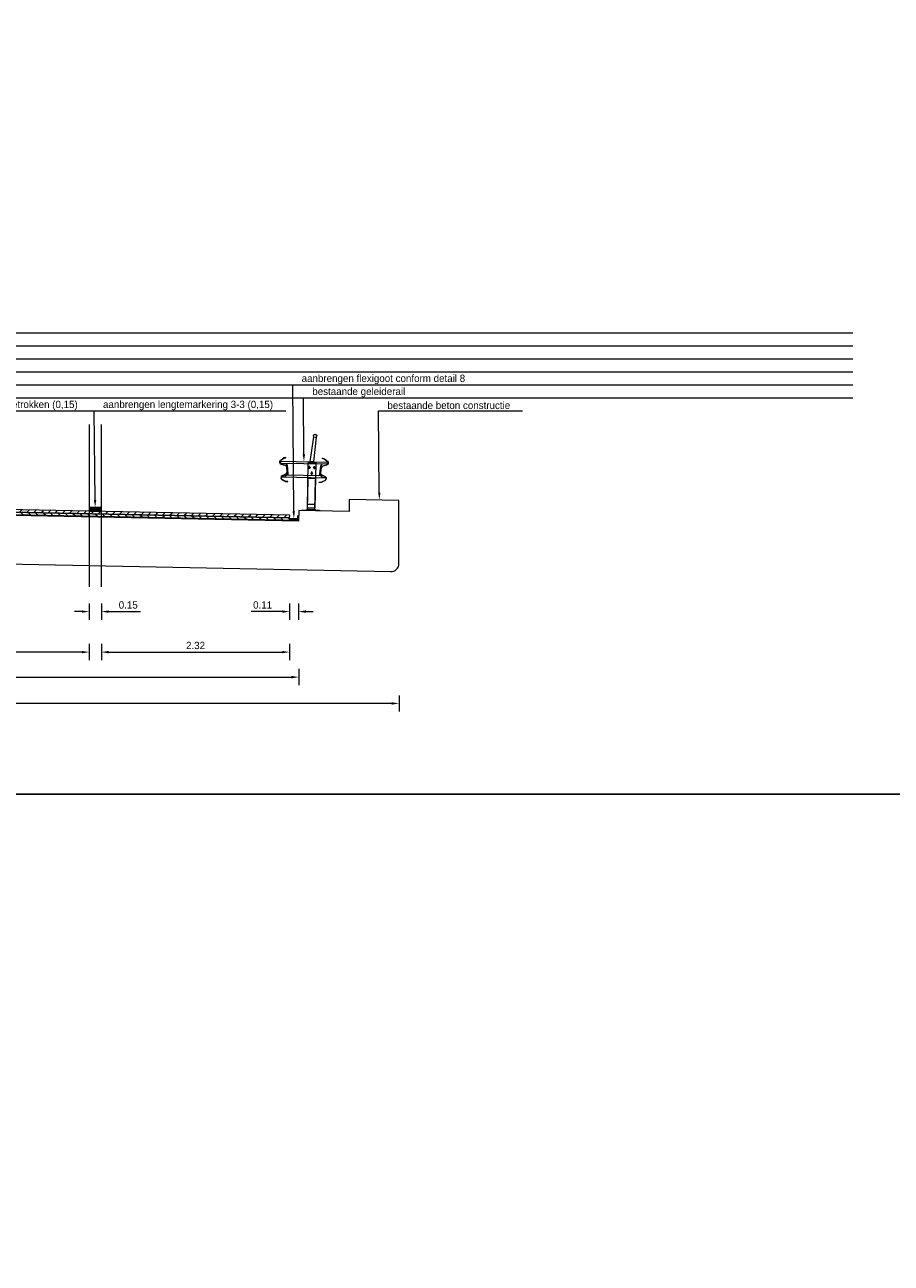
# Model space of a CAD drawing. Header units: metres. Extents: x 0 to 178216, y 0 to 407261.
# Tile 83 of 126: x 166836 to 166847, y 406220 to 406235. Entities that reach past the tile are written whole.
import ezdxf
from ezdxf import colors
from ezdxf.entities.mleader import LeaderData, LeaderLine
from ezdxf.math import Vec2, Vec3

# ---------------------------------------------------------------- set-up
doc = ezdxf.new("R2010")
doc.units = ezdxf.units.M
doc.header["$PDSIZE"] = 1
doc.layers.get('Defpoints').update_dxf_attribs({"lineweight": 18})
for name, color, linetype, lineweight in [('N-WE-VW-MARKERING_LANGS_STREEP_DOORGETROKKEN-G', 7, 'Continuous', 18), ('X-XX-AL-TEKENBLAD-S', 7, 'Continuous', 18), ('X-XX-AL-TEKENBLAD-T18', 10, 'Continuous', 18)]:
    doc.layers.add(name, color=color, linetype=linetype, lineweight=lineweight)
doc.layers.add('X-XX-AL-HULPLIJN-G', color=210, linetype='Continuous', lineweight=18, plot=False)
doc.styles.add('NLCS-ISO-M100-T50', font='LT.TTF', dxfattribs={"height": 0.5})
doc.styles.add('NLCS-ISO-M50-T18', font='LT.TTF', dxfattribs={"height": 0.09})
doc.styles.add('NLCS-ISO-M500-T50', font='LT.TTF', dxfattribs={"height": 2.5})
doc.dimstyles.new('NLCS-M50-T18-PIJL_L2_H2', dxfattribs={"dimscale": 0.05, "dimtxt": 0.09, "dimasz": 1.8, "dimexe": 2, "dimexo": 2, "dimgap": 0.7, "dimtad": 1, "dimzin": 0, "dimdsep": 46, "dimtxsty": 'NLCS-ISO-M50-T18', "dimcen": 0, "dimdle": 2, "dimclrd": 256, "dimclre": 256, "dimclrt": 10, "dimazin": 0, "dimtfac": 1, "dimtofl": 0, "dimtmove": 0, "dimatfit": 3, "dimfxl": 2, "dimfxlon": 1, "dimtfillclr": 256, "dimtolj": 1, "dimtzin": 0, "dimlwd": -1, "dimlwe": -1, "dimarcsym": 0})

# ---------------------------------------------------------------- blocks, each defined once
blk = doc.blocks.new('*D207')
at = {"layer": 'Defpoints', "color": 0, "transparency": 16777216}
for p in [(166834.311, 406229.127), (166837.162, 406229.12), (166834.311, 406227.335)]:
    blk.add_point(p, dxfattribs=at)
at = {"layer": 'X-XX-AL-TEKENBLAD-S', "transparency": 16777216}
for p, q in [((166834.311, 406227.435), (166834.311, 406227.235)), ((166837.072, 406227.335), (166834.401, 406227.335)), ((166837.162, 406227.435), (166837.162, 406227.235))]:
    blk.add_line(p, q, dxfattribs=at)
for points in [[(166834.401, 406227.35), (166834.401, 406227.32), (166834.311, 406227.335)], [(166837.072, 406227.35), (166837.072, 406227.32), (166837.162, 406227.335)]]:
    blk.add_solid(points, dxfattribs=at)
at = {"layer": 'X-XX-AL-TEKENBLAD-S', "color": 10, "transparency": 16777216, "insert": (166835.736, 406227.49), "char_height": 0.09, "attachment_point": 5, "style": 'NLCS-ISO-M50-T18'}
blk.add_mtext('\\A1;rijbaan\\P2.85', dxfattribs=at)
blk = doc.blocks.new('*D208')
at = {"layer": 'Defpoints', "color": 0, "transparency": 16777216}
for p in [(166837.312, 406229.117), (166839.631, 406229.021), (166839.631, 406227.335)]:
    blk.add_point(p, dxfattribs=at)
at = {"layer": 'X-XX-AL-TEKENBLAD-S', "transparency": 16777216}
for p, q in [((166837.312, 406227.435), (166837.312, 406227.235)), ((166837.402, 406227.335), (166839.541, 406227.335)), ((166839.631, 406227.435), (166839.631, 406227.235))]:
    blk.add_line(p, q, dxfattribs=at)
for points in [[(166837.402, 406227.35), (166837.402, 406227.32), (166837.312, 406227.335)], [(166839.541, 406227.35), (166839.541, 406227.32), (166839.631, 406227.335)]]:
    blk.add_solid(points, dxfattribs=at)
at = {"layer": 'X-XX-AL-TEKENBLAD-S', "color": 10, "transparency": 16777216, "insert": (166838.472, 406227.416), "char_height": 0.09, "attachment_point": 5, "style": 'NLCS-ISO-M50-T18'}
blk.add_mtext('\\A1;2.32', dxfattribs=at)
blk = doc.blocks.new('*D209')
at = {"layer": 'Defpoints', "color": 0, "transparency": 16777216}
for p in [(166837.162, 406229.119), (166837.312, 406229.116), (166837.312, 406227.834)]:
    blk.add_point(p, dxfattribs=at)
at = {"layer": 'X-XX-AL-TEKENBLAD-S', "transparency": 16777216}
for p, q in [((166837.162, 406227.934), (166837.162, 406227.734)), ((166837.312, 406227.934), (166837.312, 406227.734)), ((166837.072, 406227.834), (166836.982, 406227.834)), ((166837.402, 406227.834), (166837.793, 406227.834))]:
    blk.add_line(p, q, dxfattribs=at)
for points in [[(166837.072, 406227.849), (166837.072, 406227.819), (166837.162, 406227.834)], [(166837.402, 406227.849), (166837.402, 406227.819), (166837.312, 406227.834)]]:
    blk.add_solid(points, dxfattribs=at)
at = {"layer": 'X-XX-AL-TEKENBLAD-S', "color": 10, "transparency": 16777216, "insert": (166837.643, 406227.915), "char_height": 0.09, "attachment_point": 5, "style": 'NLCS-ISO-M50-T18'}
blk.add_mtext('\\A1;0.15', dxfattribs=at)
blk = doc.blocks.new('*D211')
at = {"layer": 'Defpoints', "color": 0, "transparency": 16777216}
for p in [(166839.631, 406229.021), (166839.741, 406229.019), (166839.741, 406227.834)]:
    blk.add_point(p, dxfattribs=at)
at = {"layer": 'X-XX-AL-TEKENBLAD-S', "transparency": 16777216}
for p, q in [((166839.631, 406227.934), (166839.631, 406227.734)), ((166839.741, 406227.934), (166839.741, 406227.734)), ((166839.541, 406227.834), (166839.156, 406227.834)), ((166839.831, 406227.834), (166839.921, 406227.834))]:
    blk.add_line(p, q, dxfattribs=at)
for points in [[(166839.541, 406227.849), (166839.541, 406227.819), (166839.631, 406227.834)], [(166839.831, 406227.849), (166839.831, 406227.819), (166839.741, 406227.834)]]:
    blk.add_solid(points, dxfattribs=at)
at = {"layer": 'X-XX-AL-TEKENBLAD-S', "color": 10, "transparency": 16777216, "insert": (166839.298, 406227.915), "char_height": 0.09, "attachment_point": 5, "style": 'NLCS-ISO-M50-T18'}
blk.add_mtext('\\A1;0.11', dxfattribs=at)
blk = doc.blocks.new('*D230')
at = {"layer": 'Defpoints', "color": 0, "transparency": 16777216}
for p in [(166827.58, 406229.192), (166839.743, 406229.079), (166839.743, 406227.027)]:
    blk.add_point(p, dxfattribs=at)
at = {"layer": 'X-XX-AL-TEKENBLAD-S', "transparency": 16777216}
for p, q in [((166827.58, 406227.127), (166827.58, 406226.927)), ((166827.67, 406227.027), (166839.653, 406227.027)), ((166839.743, 406227.127), (166839.743, 406226.927))]:
    blk.add_line(p, q, dxfattribs=at)
for points in [[(166827.67, 406227.042), (166827.67, 406227.012), (166827.58, 406227.027)], [(166839.653, 406227.042), (166839.653, 406227.012), (166839.743, 406227.027)]]:
    blk.add_solid(points, dxfattribs=at)
at = {"layer": 'X-XX-AL-TEKENBLAD-S', "color": 10, "transparency": 16777216, "insert": (166833.661, 406227.108), "char_height": 0.09, "attachment_point": 5, "style": 'NLCS-ISO-M50-T18'}
blk.add_mtext('\\A1;12.16', dxfattribs=at)
blk = doc.blocks.new('*D231')
at = {"layer": 'Defpoints', "color": 0, "transparency": 16777216}
for p in [(166826.354, 406229.496), (166840.978, 406229.204), (166826.354, 406226.702)]:
    blk.add_point(p, dxfattribs=at)
at = {"layer": 'X-XX-AL-TEKENBLAD-S', "transparency": 16777216}
for p, q in [((166826.354, 406226.802), (166826.354, 406226.602)), ((166840.888, 406226.702), (166826.444, 406226.702)), ((166840.978, 406226.802), (166840.978, 406226.602))]:
    blk.add_line(p, q, dxfattribs=at)
for points in [[(166826.444, 406226.717), (166826.444, 406226.687), (166826.354, 406226.702)], [(166840.888, 406226.717), (166840.888, 406226.687), (166840.978, 406226.702)]]:
    blk.add_solid(points, dxfattribs=at)
at = {"layer": 'X-XX-AL-TEKENBLAD-S', "color": 10, "transparency": 16777216, "insert": (166833.666, 406226.783), "char_height": 0.09, "attachment_point": 5, "style": 'NLCS-ISO-M50-T18'}
blk.add_mtext('\\A1;14.62', dxfattribs=at)

msp = doc.modelspace()

# ---------------------------------------------------------------- hatches: boundary and pattern name
at = {"layer": 'N-WE-VW-MARKERING_LANGS_STREEP_DOORGETROKKEN-G', "transparency": 33554559}
h = msp.add_hatch(color=256, dxfattribs=at)
h.dxf.hatch_style = 1
h.paths.add_polyline_path([(166837.3119, 406229.1171), (166837.162, 406229.1202), (166837.1609, 406229.0702), (166837.3109, 406229.0671)])
at = {"layer": 'X-XX-AL-TEKENBLAD-S', "transparency": 33554687}
h = msp.add_hatch(dxfattribs=at)
h.set_pattern_fill('ANSI31', color=256, scale=0.02, angle=269.96531)
h.set_pattern_definition([(314.965310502, (-1.63429, -5.35731), (0.044928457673, 0.044874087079), [])])
h.paths.add_polyline_path([(166839.6307, 406228.9906), (166827.6905, 406229.2301), (166827.6904, 406229.2001), (166839.6301, 406228.9606)])
h = msp.add_hatch(dxfattribs=at)
h.set_pattern_fill('ANSI31', color=256, scale=0.02)
h.set_pattern_definition([(45, (-1.63429, -5.35731), (-0.044901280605, 0.044901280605), [])])
h.paths.add_polyline_path([(166839.6314, 406229.0206), (166827.6905, 406229.2601), (166827.6905, 406229.2301), (166839.6307, 406228.9906)])

# ---------------------------------------------------------------- linework, layer by layer
at = {"layer": 'N-WE-VW-MARKERING_LANGS_STREEP_DOORGETROKKEN-G', "flags": 128}
msp.add_lwpolyline([(166837.3119, 406229.1171), (166837.162, 406229.1202), (166837.1609, 406229.0702), (166837.3109, 406229.0671), (166837.3119, 406229.1171)], close=True, dxfattribs=at)
at = {"layer": 'X-XX-AL-HULPLIJN-G', "flags": 128}
for points in [[(166825.3375, 406245.5848), (166825.3375, 406225.5848), (166875.3375, 406225.5848), (166875.3375, 406245.5848)], [(166825.3375, 406225.5848), (166825.3375, 406205.5848), (166875.3375, 406205.5848), (166875.3375, 406225.5848)]]:
    msp.add_lwpolyline(points, close=True, dxfattribs=at)
for points in [[(166826.2382, 406231.2682), (166846.568, 406231.2682)], [(166826.2382, 406231.1082), (166846.568, 406231.1082)], [(166826.2382, 406230.9482), (166846.568, 406230.9482)], [(166826.2382, 406230.7882), (166846.568, 406230.7882)], [(166826.2382, 406230.6282), (166846.568, 406230.6282)], [(166826.2382, 406230.4682), (166846.568, 406230.4682)], [(166837.1609, 406230.1404), (166837.1609, 406228.1404)], [(166837.3109, 406230.1404), (166837.3109, 406228.1404)], [(166827.5916, 406229.2621), (166827.5904, 406229.2021), (166839.7301, 406228.9592), (166839.7314, 406229.0193)]]:
    msp.add_lwpolyline(points, dxfattribs=at)
at = {"layer": 'X-XX-AL-TEKENBLAD-S', "color": 8}
for p, q in [((166839.5172, 406229.6873), (166839.5193, 406229.6642)), ((166839.5172, 406229.6873), (166840.097, 406229.6757)), ((166839.5193, 406229.6642), (166840.0939, 406229.6527)), ((166839.5912, 406229.6628), (166839.6036, 406229.5175)), ((166839.5951, 406229.6627), (166839.6074, 406229.5174)), ((166839.6009, 406229.6384), (166839.5971, 406229.6381)), ((166839.6009, 406229.6384), (166839.6099, 406229.5334)), ((166839.8568, 406229.6675), (166839.8457, 406229.1129)), ((166839.9568, 406229.6655), (166839.8568, 406229.6675)), ((166839.8885, 406229.6098), (166839.8623, 406229.6103)), ((166839.8753, 406229.5914), (166839.8761, 406229.6287)), ((166839.9485, 406229.6086), (166839.9223, 406229.6091)), ((166839.9353, 406229.589), (166839.936, 406229.6275)), ((166839.9457, 406229.1109), (166839.9568, 406229.6655)), ((166840.0114, 406229.6302), (166839.9982, 406229.5256)), ((166840.0182, 406229.6542), (166840.0001, 406229.5096)), ((166840.022, 406229.6542), (166840.0039, 406229.5095)), ((166840.0114, 406229.6302), (166840.0151, 406229.6297)), ((166840.097, 406229.6757), (166840.0939, 406229.6527)), ((166839.5357, 406229.4959), (166839.5713, 406229.4951)), ((166839.5357, 406229.4929), (166839.5357, 406229.4959)), ((166839.5357, 406229.4929), (166840.0708, 406229.4822)), ((166839.5958, 406229.5177), (166839.5713, 406229.4951)), ((166839.5958, 406229.5177), (166840.0117, 406229.5093)), ((166839.6099, 406229.5334), (166839.6061, 406229.533)), ((166839.8502, 406229.0878), (166839.8577, 406229.461)), ((166839.8577, 406229.461), (166839.8527, 406229.4611)), ((166839.9529, 406229.4705), (166839.8529, 406229.4725)), ((166839.953, 406229.4755), (166839.853, 406229.4775)), ((166839.9176, 406229.5392), (166839.8918, 406229.5397)), ((166839.9037, 406229.5119), (166839.9046, 406229.5581)), ((166839.9402, 406229.086), (166839.9477, 406229.4592)), ((166839.9527, 406229.4591), (166839.9477, 406229.4592)), ((166839.9982, 406229.5256), (166840.002, 406229.5251)), ((166840.0352, 406229.4859), (166840.0117, 406229.5093)), ((166840.0352, 406229.4859), (166840.0708, 406229.4852)), ((166840.0708, 406229.4822), (166840.0708, 406229.4852)), ((166839.8516, 406229.1577), (166839.9416, 406229.1559)), ((166839.79, 406229.079), (166839.7902, 406229.089)), ((166839.7902, 406229.089), (166840.0002, 406229.0848)), ((166839.8453, 406229.0929), (166839.8387, 406229.088)), ((166839.8453, 406229.0929), (166839.9453, 406229.0909)), ((166839.8457, 406229.1129), (166839.9457, 406229.1109)), ((166839.9453, 406229.0909), (166839.9517, 406229.0857)), ((166840.0002, 406229.0848), (166840, 406229.0748))]:
    msp.add_line(p, q, dxfattribs=at)
at = {"layer": 'X-XX-AL-TEKENBLAD-S', "color": 8, "flags": 128}
msp.add_lwpolyline([(166839.9572, 406229.9828), (166839.9245, 406229.6791), (166839.8845, 406229.6799), (166839.9272, 406229.9864)], dxfattribs=at)
at = {"layer": 'X-XX-AL-TEKENBLAD-S', "color": 8}
for points in [[(166839.6078, 406229.437), (166839.5822, 406229.4388), (166839.5391, 406229.4614, -0.6229229), (166839.5403, 406229.5045), (166839.5831, 406229.5241, 0.3165431), (166839.6005, 406229.5539), (166839.5954, 406229.6137, 0.3149109), (166839.5734, 406229.6401), (166839.5276, 406229.6525, -0.6226296), (166839.5194, 406229.6948), (166839.558, 406229.724), (166839.583, 406229.7301), (166839.5822, 406229.733), (166839.5567, 406229.7268), (166839.5176, 406229.6972, 0.6226296), (166839.5268, 406229.6496), (166839.5726, 406229.6372, -0.3149109), (166839.5924, 406229.6134), (166839.5975, 406229.5536, -0.3165431), (166839.5818, 406229.5268), (166839.5391, 406229.5072, 0.6229229), (166839.5378, 406229.4588), (166839.5814, 406229.4358), (166839.6076, 406229.434)], [(166839.8789, 406229.598, -0.5773503), (166839.872, 406229.5981), (166839.8678, 406229.6057, -1.7320508), (166839.8834, 406229.6054)], [(166839.9389, 406229.5968, -0.5773503), (166839.932, 406229.597), (166839.9278, 406229.6045, -1.7320508), (166839.9434, 406229.6042)], [(166839.9964, 406229.4293), (166840.0221, 406229.43), (166840.066, 406229.4509, 0.6229229), (166840.0666, 406229.494), (166840.0247, 406229.5152, -0.3165431), (166840.0085, 406229.5457), (166840.0159, 406229.6052, -0.3149109), (166840.039, 406229.6308), (166840.0852, 406229.6414, 0.6226296), (166840.0951, 406229.6833), (166840.0577, 406229.714), (166840.033, 406229.7211), (166840.0338, 406229.7239), (166840.0591, 406229.7167), (166840.097, 406229.6856, -0.6226296), (166840.0859, 406229.6384), (166840.0396, 406229.6278, 0.3149109), (166840.0189, 406229.6049), (166840.0114, 406229.5453, 0.3165431), (166840.026, 406229.5179), (166840.0679, 406229.4966, -0.6229229), (166840.0673, 406229.4482), (166840.0228, 406229.427), (166839.9965, 406229.4263)], [(166839.9075, 406229.5274, -0.5773503), (166839.9006, 406229.5276), (166839.8964, 406229.5351, -1.7320508), (166839.912, 406229.5348)]]:
    msp.add_lwpolyline(points, format="xyb", close=True, dxfattribs=at)
at = {"layer": 'X-XX-AL-TEKENBLAD-S', "color": 8, "flags": 128}
msp.add_lwpolyline([(166840.8757, 406228.3262, 0.4200828), (166840.9777, 406228.4261), (166840.9777, 406229.2043), (166840.3648, 406229.216), (166840.3648, 406229.066), (166839.7426, 406229.079), (166839.7399, 406228.949), (166827.5803, 406229.1923), (166827.5827, 406229.3223), (166826.9605, 406229.3337), (166826.9664, 406229.4836), (166826.3535, 406229.4959), (166826.3231, 406228.7183, 0.4200828), (166826.4211, 406228.6144)], format="xyb", close=True, dxfattribs=at)
at = {"layer": 'X-XX-AL-TEKENBLAD-S', "flags": 128}
msp.add_lwpolyline([(166827.5866, 406229.2622, 0.01, 0.01, 0), (166827.5853, 406229.1972, 0.01, 0.01, 0), (166839.7349, 406228.9541, 0.01, 0.01, 0), (166839.7364, 406229.0191, 0, 0, 0)], format="xyseb", dxfattribs=at)
for points in [[(166839.6307, 406228.9906), (166827.6905, 406229.2301), (166827.6904, 406229.2001), (166839.6301, 406228.9606)], [(166839.6314, 406229.0206), (166827.6905, 406229.2601), (166827.6905, 406229.2301), (166839.6307, 406228.9906)]]:
    msp.add_lwpolyline(points, close=True, dxfattribs=at)
msp.add_lwpolyline([(166839.6303, 406228.9812), (166839.7301, 406228.9792), (166839.7301, 406228.9592), (166839.6301, 406228.9612), (166839.6303, 406228.9812)], dxfattribs=at)
at = {"layer": 'X-XX-AL-TEKENBLAD-S', "color": 8}
msp.add_circle((166839.9448, 406229.9984), 0.02, dxfattribs=at)

# ---------------------------------------------------------------- dimensions: what is measured, and where the dimension line sits
for base, p1, p2, picture, middle in [((166826.3535, 406226.7021), (166840.9777, 406229.2043), (166826.3535, 406229.4959), '*D231', (166833.6656, 406226.7832)), ((166839.7426, 406227.0268), (166827.5803, 406229.1923), (166839.7426, 406229.079), '*D230', (166833.6615, 406227.1076)), ((166837.3119, 406227.8339), (166837.1619, 406229.1191), (166837.3119, 406229.1161), '*D209', (166837.6426, 406227.9147)), ((166839.6314, 406227.3348), (166837.3119, 406229.1171), (166839.6314, 406229.0206), '*D208', (166838.4717, 406227.4156))]:
    dim = msp.add_linear_dim(base=base, p1=p1, p2=p2, dimstyle='NLCS-M50-T18-PIJL_L2_H2', dxfattribs=at)
    dim.commit()
    dim.dimension.update_dxf_attribs({"geometry": picture, "text_midpoint": middle})
dim = msp.add_linear_dim(base=(166834.3109, 406227.3348), p1=(166837.162, 406229.1202), p2=(166834.3109, 406229.1272), text='rijbaan\\P<>', dimstyle='NLCS-M50-T18-PIJL_L2_H2', dxfattribs=at)
dim.commit()
dim.dimension.update_dxf_attribs({"geometry": '*D207', "text_midpoint": (166835.7364, 406227.4898)})
dim = msp.add_linear_dim(base=(166839.7414, 406227.8339), p1=(166839.6314, 406229.0206), p2=(166839.7414, 406229.0191), dimstyle='NLCS-M50-T18-PIJL_L2_H2', dxfattribs=at)
dim.commit()
dim.dimension.update_dxf_attribs({"geometry": '*D211', "text_midpoint": (166839.2979, 406227.8339), "dimtype": 160})

# ---------------------------------------------------------------- leaders
at = {"layer": 'X-XX-AL-TEKENBLAD-T18'}
ml = msp.add_multileader_mtext('Standard', dxfattribs=at)
ml.set_content('profiel van vrije ruimte spoor', color=256, style='NLCS-ISO-M100-T50')
ml.set_leader_properties(color=256, linetype='ByLayer', lineweight=-1)
ml.build(insert=Vec2(0, 0))
ml.multileader.update_dxf_attribs({"text_left_attachment_type": 5, "text_right_attachment_type": 5, "dogleg_length": 0.09, "arrow_head_size": 0.18})
ctx = ml.context
ctx.base_point, ctx.char_height, ctx.arrow_head_size, ctx.landing_gap_size, ctx.plane_origin = Vec3(166843.0747, 406251.5213), 0.09, 0.18, 0.018, Vec3(166842.4639, 406250.2294)
ctx.left_attachment, ctx.right_attachment = 5, 5
notes = []
notes.append((ctx, [(0, (0, 0, 0), (0, 0), (1, 0), 1, [])]))
ctx.mtext.insert, ctx.mtext.flow_direction = Vec3(166843.0927, 406251.6383), 5
ml = msp.add_multileader_mtext('Standard', dxfattribs=at)
ml.set_content('aanbrengen flexigoot conform detail 8', color=256, style='NLCS-ISO-M500-T50')
ml.set_leader_properties(color=256, linetype='ByLayer', lineweight=-1)
ml.build(insert=Vec2(0, 0))
ml.multileader.update_dxf_attribs({"text_left_attachment_type": 5, "text_right_attachment_type": 5, "dogleg_length": 0.09, "arrow_head_size": 0.09})
ctx = ml.context
ctx.base_point, ctx.char_height, ctx.arrow_head_size, ctx.landing_gap_size, ctx.plane_origin = Vec3(166839.7607, 406230.6282), 0.09, 0.09, 0.018, Vec3(166839.5928, 406229.5939)
ctx.left_attachment, ctx.right_attachment = 5, 5
notes.append((ctx, [(1, (1, 1, 0), (166839.6707, 406230.6282), (1, 0), 0.09, [(0, [(166839.6824, 406228.9801)], 0, [])])]))
ctx.mtext.insert, ctx.mtext.rotation, ctx.mtext.width, ctx.mtext.flow_direction = Vec3(166839.7787, 406230.7536), 6.2831853, 2.061428, 5
ml = msp.add_multileader_mtext('Standard', dxfattribs=at)
ml.set_content('{\\fFutura Book|b0|i0|c0|p2;bestaande geleiderail}', color=256, style='NLCS-ISO-M500-T50')
ml.set_leader_properties(color=256, linetype='ByLayer', lineweight=-1)
ml.build(insert=Vec2(0, 0))
ml.multileader.update_dxf_attribs({"text_left_attachment_type": 5, "text_right_attachment_type": 5, "dogleg_length": 0.09, "arrow_head_size": 0.09})
ctx = ml.context
ctx.base_point, ctx.char_height, ctx.arrow_head_size, ctx.landing_gap_size, ctx.plane_origin = Vec3(166839.892, 406230.4682), 0.09, 0.09, 0.018, Vec3(166839.7228, 406229.5913)
ctx.left_attachment, ctx.right_attachment = 5, 5
notes.append((ctx, [(1, (1, 1, 0), (166839.802, 406230.4682), (1, 0), 0.09, [(0, [(166839.8071, 406229.6815)], 0, [])])]))
ctx.mtext.insert, ctx.mtext.rotation, ctx.mtext.flow_direction = Vec3(166839.91, 406230.5921), 6.2831853, 5
ml = msp.add_multileader_mtext('Standard', dxfattribs=at)
ml.set_content('{\\fFutura Book|b0|i0|c0|p2;aanbrengen lengtemarkering doorgetrokken (0,15)}', color=256, style='NLCS-ISO-M500-T50')
ml.set_leader_properties(color=256, linetype='ByLayer', lineweight=-1)
ml.build(insert=Vec2(0, 0))
ml.multileader.update_dxf_attribs({"text_left_attachment_type": 5, "text_right_attachment_type": 5, "dogleg_length": 0.09, "arrow_head_size": 0.09})
ctx = ml.context
ctx.base_point, ctx.char_height, ctx.arrow_head_size, ctx.landing_gap_size, ctx.plane_origin = Vec3(166834.3137, 406230.3082), 0.09, 0.09, 0.018, Vec3(166834.1474, 406229.5062)
ctx.left_attachment, ctx.right_attachment = 5, 5
notes.append((ctx, [(1, (1, 1, 0), (166834.2237, 406230.3082), (1, 0), 0.09, [(0, [(166834.2369, 406229.1787)], 0, [])])]))
ctx.mtext.insert, ctx.mtext.rotation, ctx.mtext.flow_direction = Vec3(166834.3317, 406230.4321), 6.2831853, 5
ml = msp.add_multileader_mtext('Standard', dxfattribs=at)
ml.set_content('{\\fFutura Book|b0|i0|c0|p2;aanbrengen lengtemarkering 3-3 (0,15)}', color=256, style='NLCS-ISO-M500-T50')
ml.set_leader_properties(color=256, linetype='ByLayer', lineweight=-1)
ml.build(insert=Vec2(0, 0))
ml.multileader.update_dxf_attribs({"text_left_attachment_type": 5, "text_right_attachment_type": 5, "dogleg_length": 0.09, "arrow_head_size": 0.09})
ctx = ml.context
ctx.base_point, ctx.char_height, ctx.arrow_head_size, ctx.landing_gap_size, ctx.plane_origin = Vec3(166837.3147, 406230.3082), 0.09, 0.09, 0.018, Vec3(166837.1486, 406229.1655)
ctx.left_attachment, ctx.right_attachment = 5, 5
notes.append((ctx, [(1, (1, 1, 0), (166837.2247, 406230.3082), (1, 0), 0.09, [(0, [(166837.2354, 406229.1187)], 0, [])])]))
ctx.mtext.insert, ctx.mtext.rotation, ctx.mtext.flow_direction = Vec3(166837.3327, 406230.4321), 6.2831853, 5
ml = msp.add_multileader_mtext('Standard', dxfattribs=at)
ml.set_content('{\\fFutura Book|b0|i0|c0|p2;bestaande beton constructie}', color=256, style='NLCS-ISO-M500-T50')
ml.set_leader_properties(color=256, linetype='ByLayer', lineweight=-1)
ml.build(insert=Vec2(0, 0))
ml.multileader.update_dxf_attribs({"text_left_attachment_type": 5, "text_right_attachment_type": 5, "dogleg_length": 0.09, "arrow_head_size": 0.09})
ctx = ml.context
ctx.base_point, ctx.char_height, ctx.arrow_head_size, ctx.landing_gap_size, ctx.plane_origin = Vec3(166840.8171, 406230.3082), 0.09, 0.09, 0.018, Vec3(166840.6466, 406229.7633)
ctx.left_attachment, ctx.right_attachment = 5, 5
notes.append((ctx, [(1, (1, 1, 0), (166840.7271, 406230.3082), (1, 0), 0.09, [(0, [(166840.7362, 406229.2102)], 0, [])])]))
ctx.mtext.insert, ctx.mtext.rotation, ctx.mtext.flow_direction = Vec3(166840.8351, 406230.4202), 6.2831853, 5
for ctx, leaders in notes:
    for number, flags, end, landing, length, lines in leaders:
        leader = LeaderData()
        leader.index, (leader.has_last_leader_line, leader.has_dogleg_vector, leader.attachment_direction) = number, flags
        leader.last_leader_point, leader.dogleg_vector, leader.dogleg_length = Vec3(end), Vec3(landing), length
        for number, points, colour, breaks in lines:
            line = LeaderLine()
            line.index, line.vertices, line.color, line.breaks = number, Vec3.list(points), colors.encode_raw_color(colour), breaks
            leader.lines.append(line)
        ctx.leaders.append(leader)

doc.saveas('drawing.dxf')
